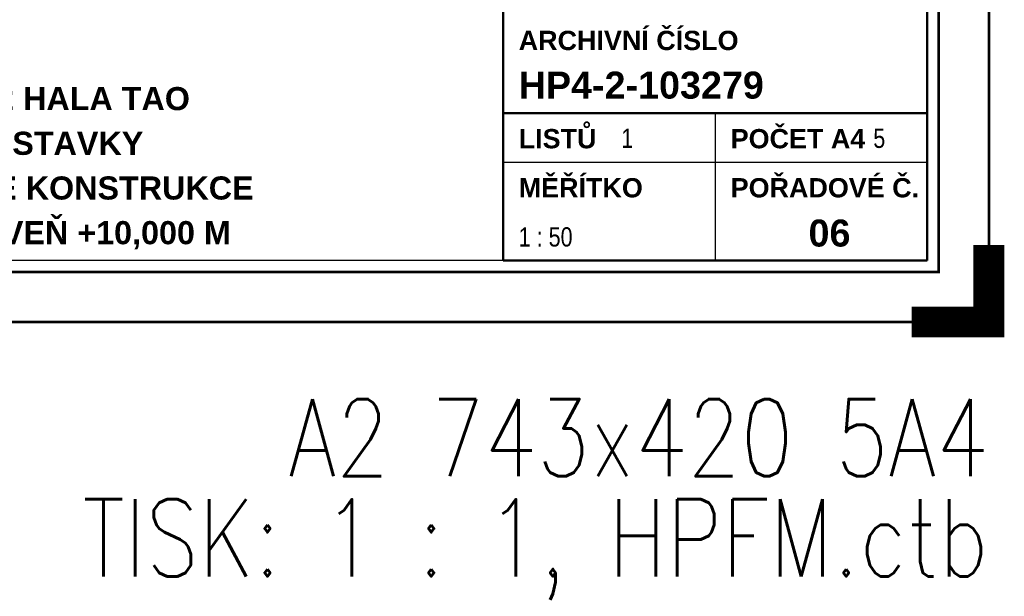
# Paper-space layout 'Layout1' of a CAD drawing. Extents: x -2 to 935, y -36 to 422.
# Tile 23 of 53: x 617 to 745, y -36 to 39. Entities that reach past the tile are written whole.
import ezdxf
from ezdxf.enums import TextEntityAlignment as Align

# ---------------------------------------------------------------- set-up
doc = ezdxf.new("R2010")
doc.units = 0
doc.layers.get('DEFPOINTS').update_dxf_attribs({"color": 132, "linetype": 'CONTINUOUS'})
doc.layers.add('RAMECEK_HP', color=251, linetype='CONTINUOUS')
doc.layers.add('RAZITKO_HP', color=222, linetype='CONTINUOUS')
doc.styles.add('RAZITKO_HP_ARIAL_B', font='arialbd.ttf')
doc.styles.add('RAZITKO_HP_ARIAL_N', font='arial.ttf', dxfattribs={"width": 0.8})
doc.styles.add('ROMANS', font='romans.shx', dxfattribs={"width": 0.8})

# ---------------------------------------------------------------- blocks, each defined once
blk = doc.blocks.new('*U6')
at = {"layer": 'DEFPOINTS'}
blk.add_lwpolyline([(743, 0), (533, 0), (533, 297), (743, 297)], close=True, dxfattribs=at)
at = {"layer": 'RAMECEK_HP', "lineweight": 35, "const_width": 0.35}
for points in [[(0, 420), (0, 0), (743, 0), (743, 420)], [(6.5, 413.5), (6.5, 6.5), (736.5, 6.5), (736.5, 413.5)]]:
    blk.add_lwpolyline(points, close=True, dxfattribs=at)
at = {"layer": 'RAMECEK_HP', "lineweight": 40, "const_width": 4}
blk.add_lwpolyline([(743, 10), (743, 0), (733, 0)], dxfattribs=at)
at = {"layer": 'DEFPOINTS', "style": 'ROMANS', "width": 0.8}
blk.add_text('A2 743x420 5A4', height=10, dxfattribs=at).set_placement((743, -20), align=Align.RIGHT)
blk.add_attdef('TISK', text='', height=10, dxfattribs=at).set_placement((743, -33), align=Align.RIGHT)
blk = doc.blocks.new('A$Cfc22bb71')
at = {"layer": 'RAZITKO_HP', "lineweight": 50}
for p, q in [((-63, 84.5), (-63, 8)), ((-8, 84.5), (-8, 8)), ((-63, 27.12), (-8, 27.12)), ((-8, 8), (-63, 8))]:
    blk.add_line(p, q, dxfattribs=at)
at = {"layer": 'RAZITKO_HP', "lineweight": 25}
for p, q in [((-35.5, 27.12), (-35.5, 8)), ((-63, 20.75), (-8, 20.75)), ((-63, 8), (-180, 8))]:
    blk.add_line(p, q, dxfattribs=at)
at = {"layer": 'RAZITKO_HP', "lineweight": 35, "style": 'RAZITKO_HP_ARIAL_B'}
for s, p in [('ARCHIVNÍ ČÍSLO', (-61, 35.3)), ('LISTŮ', (-61, 22.55)), ('POČET A4', (-33.5, 22.55)), ('MĚŘÍTKO', (-61, 16.18)), ('POŘADOVÉ Č.', (-33.5, 16.18))]:
    blk.add_text(s, height=2.5, dxfattribs=at).set_placement(p)
at = {"layer": 'RAZITKO_HP', "style": 'RAZITKO_HP_ARIAL_B'}
for s, p in [('HP4-2-103279', (-61, 29)), ('06', (-23.4, 9.8))]:
    blk.add_text(s, height=3.5, dxfattribs=at).set_placement(p)
for s, p in [('SO 02 HALA TAO', (-121, 29)), ('VESTAVKY', (-121, 23.2)), ('OCELOVÉ KONSTRUKCE', (-121, 17.4)), ('V1 ÚROVEŇ +10,000 M', (-121, 11.6))]:
    blk.add_text(s, height=3, dxfattribs=at).set_placement(p, align=Align.MIDDLE_CENTER)
at = {"layer": 'RAZITKO_HP', "style": 'RAZITKO_HP_ARIAL_N', "width": 0.8}
for s, p in [('1', (-47.7, 22.6)), ('5', (-15, 22.6)), ('1 : 50', (-61, 9.8))]:
    blk.add_text(s, height=2.5, dxfattribs=at).set_placement(p)

psp = doc.layouts.get("Layout1")

# ---------------------------------------------------------------- block references
at = {"layer": 'RAMECEK_HP'}
psp.add_blockref('*U6', (0, 0), dxfattribs=at).add_auto_attribs({'TISK': 'TISK: 1 : 1, HPFM.ctb'})
at = {"layer": 'RAZITKO_HP'}
psp.add_blockref('A$Cfc22bb71', (743, 0), dxfattribs=at)

doc.saveas('drawing.dxf')
